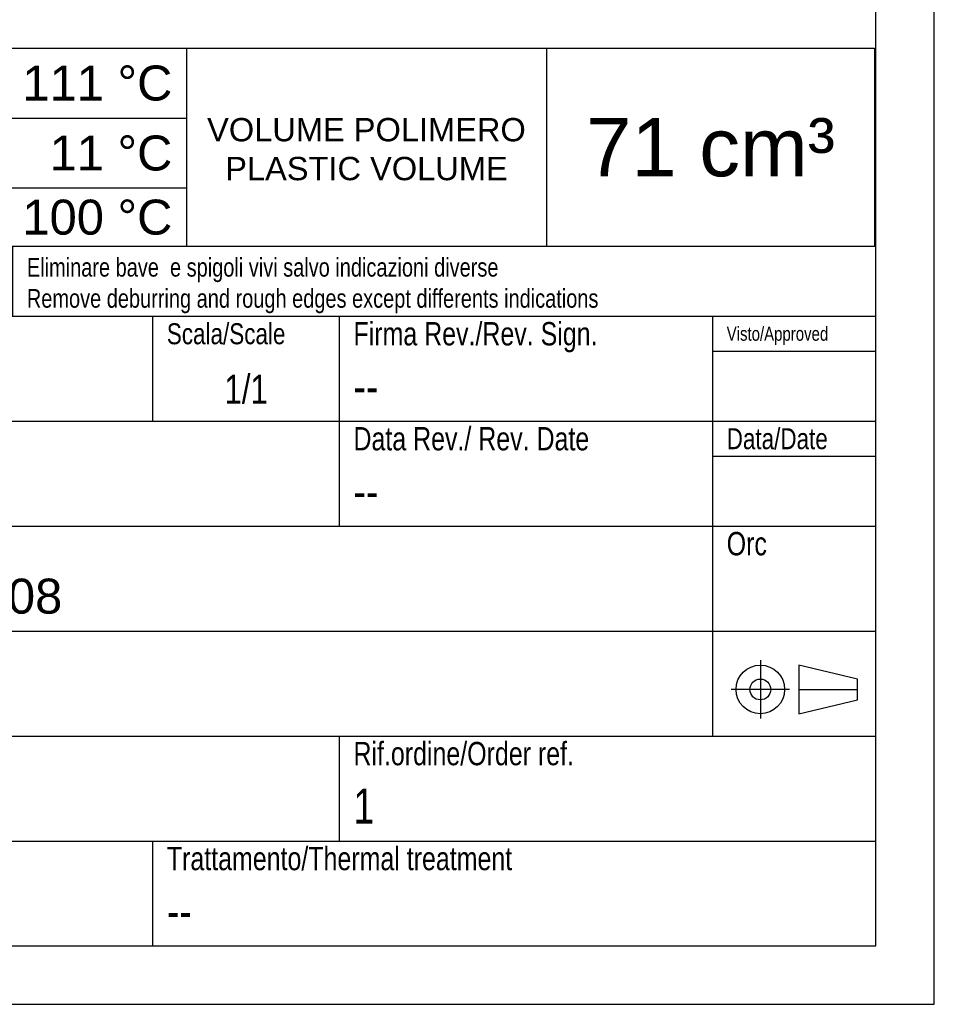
# Model space of a CAD drawing. Extents: x 0 to 1189, y 0 to 841.
# Tile 63 of 76: x 1111 to 1189, y 0 to 84. Entities that reach past the tile are written whole.
import ezdxf

# ---------------------------------------------------------------- set-up
doc = ezdxf.new("R2010")
doc.units = 0
doc.header["$LTSCALE"] = 65.395
doc.linetypes.add('CENTER', pattern=[0.6, 0.375, -0.075, 0.075, -0.075])
doc.layers.get('0').update_dxf_attribs({"linetype": 'CONTINUOUS'})
doc.layers.add('TABLE_BL5', color=7, linetype='CONTINUOUS')
doc.layers.add('TABLE_BL6', color=7, linetype='CONTINUOUS')
doc.styles.get("Standard").update_dxf_attribs({"font": 'txt', "width": 0.8})
doc.styles.add('TEXTSTYLE_2', font='arial.ttf')
doc.styles.add('TEXTSTYLE_3', font='txt', dxfattribs={"width": 0.6})

# ---------------------------------------------------------------- blocks, each defined once
blk = doc.blocks.new('A0_BL15', base_point=(594.5, 420.5))
at = {"color": 7, "linetype": 'CONTINUOUS'}
for p, q in [((1189, 0), (1189, 841)), ((1184, 5), (1184, 836)), ((5, 5), (1184, 5)), ((0, 0), (1189, 0))]:
    blk.add_line(p, q, dxfattribs=at)
blk = doc.blocks.new('VISTA_BL17', base_point=(1177, 27))
at = {"color": 2, "linetype": 'CENTER'}
for p, q in [((1174.085, 29.5), (1174.085, 24.5)), ((1176.585, 27), (1171.585, 27)), ((1177.387, 27), (1182.415, 27))]:
    blk.add_line(p, q, dxfattribs=at)
at = {"color": 2, "linetype": 'CONTINUOUS'}
for p, q in [((1177.387, 29.083), (1177.387, 24.917)), ((1182.415, 27.893), (1177.387, 29.083)), ((1182.415, 26.107), (1182.415, 27.893)), ((1177.387, 24.917), (1182.415, 26.107))]:
    blk.add_line(p, q, dxfattribs=at)
for radius in [2.083, 0.893]:
    blk.add_circle((1174.085, 27), radius, dxfattribs=at)
blk = doc.blocks.new('TABLE_BL5', base_point=(1090.438, 73.5))
at = {"layer": 'TABLE_BL5', "color": 2, "linetype": 'CONTINUOUS'}
for p, q in [((997, 82), (1183.875, 82)), ((997, 82), (997, 65)), ((1055.125, 82), (1055.125, 65)), ((1101.625, 82), (1101.625, 65)), ((1124.875, 82), (1124.875, 65)), ((1155.75, 82), (1155.75, 65)), ((1183.875, 82), (1183.875, 65)), ((1055.125, 76), (1124.875, 76)), ((997, 72), (1055.125, 72)), ((1008.625, 72), (1008.625, 65)), ((1055.125, 70), (1124.875, 70)), ((997, 65), (1183.875, 65))]:
    blk.add_line(p, q, dxfattribs=at)
at = {"layer": 'TABLE_BL5', "color": 2, "linetype": 'CONTINUOUS', "style": 'TEXTSTYLE_2'}
for s, insert, char_height, width, attachment_point in [('Temperatura monougello\\PSingle Nozzle temperature:', (1056.325, 81.375), 1.9, 31.97509, 1), ('VOLUME POLIMERO\\PPLASTIC VOLUME', (1140.313, 76), 2, 27.27138, 2), ('Temperatura stampo\\PMold temperature:', (1056.325, 75.375), 1.9, 24.60818, 1), ('Polimero\\PPlastic', (998.2, 70.5), 1.85, 10.17844, 1), ('  T °C', (1056.325, 68.5), 3, 10.72862, 1)]:
    blk.add_mtext(s, dxfattribs=dict(at, insert=insert, char_height=char_height, width=width, attachment_point=attachment_point))
at = {"layer": 'TABLE_BL5', "color": 4, "linetype": 'CONTINUOUS'}
for s, insert, char_height, width, attachment_point, style in [('PARAMETRI DI PROGETTO\\PPROJECT PARAMETERS: ', (1026.063, 80.75), 3, 54.36803, 2, 'TEXTSTYLE_2'), ('111 °C', (1123.675, 80.5), 3, 12.84758, 3, 'TEXTSTYLE_2'), ('71 cm³', (1169.813, 76), 5, 21.3197, 2, 'TEXTSTYLE_2'), ('11 °C', (1123.675, 74.5), 3, 10.51673, 3, 'TEXTSTYLE_2'), ('ABA', (1031.875, 70.5), 4, 16.14286, 2, 'TEXTSTYLE_3'), ('100 °C', (1123.675, 69), 3, 12.84758, 3, 'TEXTSTYLE_2')]:
    blk.add_mtext(s, dxfattribs=dict(at, insert=insert, char_height=char_height, width=width, attachment_point=attachment_point, style=style))
blk = doc.blocks.new('TABLE_BL6', base_point=(1090.5, 35))
at = {"layer": 'TABLE_BL6', "color": 2, "linetype": 'CONTINUOUS'}
for p, q in [((997, 5), (997, 65)), ((997, 65), (1184, 65)), ((1110, 59), (1110, 65)), ((1184, 5), (1184, 65)), ((997, 59), (1184, 59)), ((1066, 50), (1066, 59)), ((1122, 50), (1122, 59)), ((1138, 41), (1138, 59)), ((1170, 23), (1170, 59)), ((1170, 56), (1184, 56)), ((997, 50), (1184, 50)), ((1170, 47), (1184, 47)), ((997, 41), (1184, 41)), ((1048, 23), (1048, 41)), ((1048, 32), (1184, 32)), ((997, 23), (1184, 23)), ((1038, 14), (1038, 23)), ((1062, 14), (1062, 23)), ((1080, 14), (1080, 23)), ((1138, 14), (1138, 23)), ((997, 14), (1184, 14)), ((1043, 5), (1043, 14)), ((1052, 5), (1052, 14)), ((1066, 5), (1066, 14)), ((1122, 5), (1122, 14)), ((997, 5), (1184, 5))]:
    blk.add_line(p, q, dxfattribs=at)
for s, insert, char_height, width, attachment_point in [('Disegnatore/Engineer', (998.2, 22.5), 2, 41.57143, 1), ('Data/Date', (1039.2, 22.5), 2, 19.71429, 1), ('N.pz/Q.ty', (1063.2, 22.5), 2, 18.5, 1), ('Cliente/Customer', (1081.2, 22.5), 2, 33.5, 1), ('Rif.ordine/Order ref.', (1139.2, 22.5), 2, 42.07143, 1), ('OnlineSource', (998.2, 18.5), 3, 36.75, 1), ('31/07/17', (1039.2, 18.5), 3, 25.82143, 1), ('1', (1139.2, 18.5), 3, 2.57143, 1), ('--', (1081.2, 18.5), 3, 6.42857, 1), ('Codice/code ', (998.2, 13.5), 2, 25.42857, 1), ('Foglio', (1053.2, 13.5), 2, 11.64286, 1), ('Materiale/Material', (1067.2, 13.5), 2, 35.85714, 1), ('Trattamento/Thermal treatment', (1123.2, 13.5), 2, 61.42857, 1), ('Rev.', (1044.2, 13.5), 2, 8.35714, 1), ('1 ', (1059, 9.5), 3, 6.10714, 2), ('-- ', (1067.2, 9.5), 3, 9.96429, 1), ('-- ', (1123.2, 9.5), 3, 9.96429, 1)]:
    blk.add_mtext(s, dxfattribs=dict(at, insert=insert, char_height=char_height, width=width, attachment_point=attachment_point))
at = {"layer": 'TABLE_BL6', "color": 2, "linetype": 'CONTINUOUS', "insert": (998.2, 9.5), "char_height": 3.5, "width": 20.37546, "attachment_point": 1, "style": 'TEXTSTYLE_2'}
blk.add_mtext('99M0008', dxfattribs=at)

msp = doc.modelspace()

# ---------------------------------------------------------------- linework, layer by layer
at = {"color": 7, "linetype": 'CONTINUOUS'}
for p, q in [((1189, 0), (1189, 841)), ((0, 0), (1189, 0))]:
    msp.add_line(p, q, dxfattribs=at)

# ---------------------------------------------------------------- block references
at = {"color": 2, "linetype": 'CONTINUOUS'}
for name, p in [('A0_BL15', (594.5, 420.5)), ('VISTA_BL17', (1177, 27))]:
    msp.add_blockref(name, p, dxfattribs=at)
at = {"layer": 'TABLE_BL5'}
msp.add_blockref('TABLE_BL5', (1090.438, 73.5), dxfattribs=at)
at = {"layer": 'TABLE_BL6'}
msp.add_blockref('TABLE_BL6', (1090.5, 35), dxfattribs=at)

# ---------------------------------------------------------------- texts
at = {"color": 2, "linetype": 'CONTINUOUS'}
for s, insert, char_height, width, attachment_point in [('Eliminare bave  e spigoli vivi salvo indicazioni diverse\\PRemove deburring and rough edges except differents indications', (1111.2, 64), 1.6, 103.14286, 1), ('Scala/Scale', (1123.2, 58.4), 1.8, 20.18571, 1), ('Firma Rev./Rev. Sign.', (1139.2, 58.5), 2, 44.21429, 1), ('Visto/Approved', (1171.2, 58.1), 1.2, 17.82857, 1), ('1/1 ', (1130, 54), 2.5, 10.08929, 2), ('--', (1139.2, 54.5), 3, 6.42857, 1), ('Data Rev./ Rev. Date', (1139.2, 49.5), 2, 43.5, 1), ('Data/Date', (1171.2, 49.4), 1.8, 17.74286, 1), ('--', (1139.2, 45.5), 3, 6.42857, 1), ('Orc', (1171.2, 40.5), 2, 6.21429, 1)]:
    msp.add_mtext(s, dxfattribs=dict(at, insert=insert, char_height=char_height, width=width, attachment_point=attachment_point))
at = {"color": 2, "linetype": 'CONTINUOUS', "insert": (1049.2, 36.5), "char_height": 3, "width": 66.13383, "attachment_point": 1, "style": 'TEXTSTYLE_2'}
msp.add_mtext('Single nozzle MG46-3 n° 99M0008 ', dxfattribs=at)

doc.saveas('drawing.dxf')
